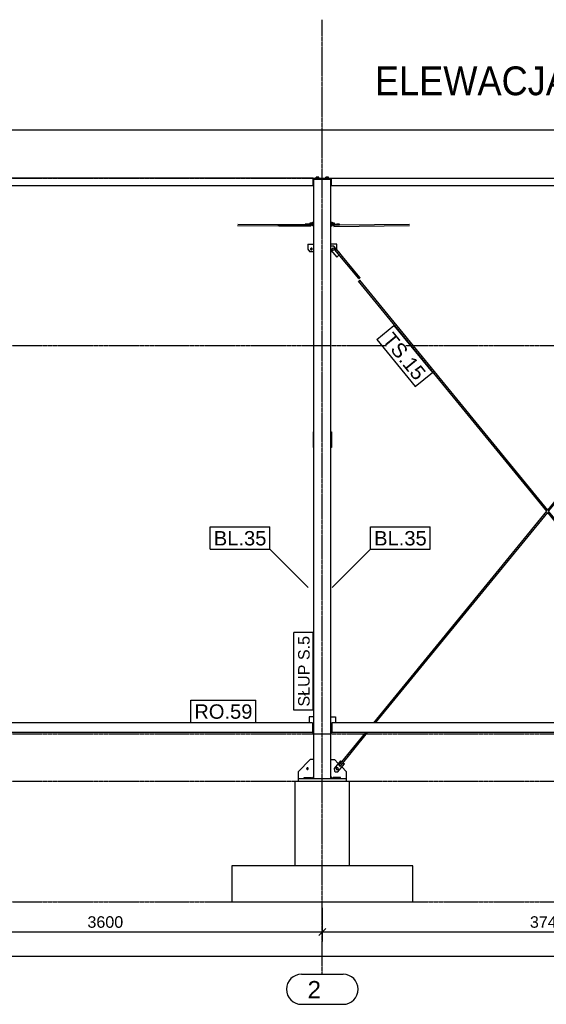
# Model space of a CAD drawing. Header units: millimetres. Extents: x -288865 to 11255, y 102926 to 380857.
# Tile 118 of 142: x -153186 to -148818, y 316529 to 324698. Entities that reach past the tile are written whole.
import ezdxf

# ---------------------------------------------------------------- set-up
doc = ezdxf.new("R2010")
doc.units = ezdxf.units.MM
doc.header["$MEASUREMENT"] = 0
doc.set_wipeout_variables(frame=1)
doc.linetypes.add('DXK_LINE_DOT3', pattern=[5.9187, 2.979, -0.9799, 0.9799, -0.9799])
for name, color, linetype in [('TS_FORMATKA', 7, 'Continuous'), ('TS_INNE_OBIEKTY', 7, 'Continuous'), ('TS_LINIE_WIDOCZNE', 7, 'Continuous'), ('TS_OPISY', 7, 'Continuous'), ('TS_OPISY_LINIE', 7, 'Continuous'), ('TS_OPISY_RAMKA', 7, 'Continuous'), ('TS_WYMIARY', 7, 'Continuous'), ('TS_WYMIARY_TEKST', 7, 'Continuous')]:
    doc.layers.add(name, color=color, linetype=linetype)
doc.styles.add('ARIAL', font='arial.ttf')

# ---------------------------------------------------------------- blocks, each defined once
blk = doc.blocks.new('Bolt-68325230-1624 - 1293')
at = {"layer": 'TS_INNE_OBIEKTY', "color": 1, "linetype": 'Continuous'}
for p, q in [((13836.1, 9167.4), (13836.1, 9175.3)), ((13856.9, 9175.3), (13836.1, 9175.3)), ((13841.3, 9167.4), (13841.3, 9175.3)), ((13851.7, 9167.4), (13851.7, 9175.3)), ((13856.9, 9167.4), (13856.9, 9175.3)), ((13916.1, 9167.4), (13916.1, 9175.3)), ((13936.9, 9175.3), (13916.1, 9175.3)), ((13921.3, 9167.4), (13921.3, 9175.3)), ((13931.7, 9167.4), (13931.7, 9175.3)), ((13936.9, 9167.4), (13936.9, 9175.3))]:
    blk.add_line(p, q, dxfattribs=at)
blk = doc.blocks.new('Part-68325230-1788 - 1293')
at = {"layer": 'TS_LINIE_WIDOCZNE', "color": 1, "linetype": 'Continuous'}
for p, q in [((17546.5, 4647.4), (13966.5, 4647.4)), ((13966.5, 4647.4), (13966.5, 4567.4)), ((17546.5, 4647.4), (17546.5, 4567.4)), ((17546.5, 4567.4), (13966.5, 4567.4))]:
    blk.add_line(p, q, dxfattribs=at)
blk = doc.blocks.new('Part-68325230-1360 - 1293')
at = {"layer": 'TS_LINIE_WIDOCZNE', "color": 1, "linetype": 'Continuous'}
for p, q in [((13799.2, 8793.2), (13784.2, 8792.8)), ((13784.2, 8792.8), (13784.2, 8792)), ((13784.2, 8792), (13816.5, 8792)), ((13784.2, 8784), (13784.2, 8792)), ((13784.2, 8784), (13816.5, 8784)), ((13816.5, 8793.2), (13799.2, 8793.2)), ((13807.1, 8792.8), (13807.5, 8792.9)), ((13807.5, 8792.8), (13807.1, 8792.8)), ((13807.5, 8792.9), (13808.5, 8792.9)), ((13808.5, 8792.7), (13807.5, 8792.8)), ((13808.5, 8792.9), (13810, 8792.9)), ((13810, 8792.7), (13808.5, 8792.7)), ((13810, 8792.9), (13812, 8793)), ((13812, 8792.7), (13810, 8792.7)), ((13812, 8793), (13814.1, 8793)), ((13814.1, 8792.7), (13812, 8792.7)), ((13814.1, 8792.7), (13814.1, 8793)), ((13814.1, 8793), (13816.3, 8793)), ((13816.3, 8792.7), (13814.1, 8792.7)), ((13816.3, 8793), (13816.5, 8793)), ((13816.5, 8792.7), (13816.3, 8792.7))]:
    blk.add_line(p, q, dxfattribs=at)
blk = doc.blocks.new('Part-68325230-1361 - 1293')
at = {"layer": 'TS_LINIE_WIDOCZNE', "color": 1, "linetype": 'Continuous'}
for p, q in [((13973.8, 8793.2), (13956.5, 8793.2)), ((13956.5, 8793), (13956.7, 8793)), ((13956.7, 8792.7), (13956.5, 8792.7)), ((13956.5, 8792), (13988.8, 8792)), ((13956.5, 8784), (13988.8, 8784)), ((13956.7, 8793), (13958.9, 8793)), ((13958.9, 8792.7), (13956.7, 8792.7)), ((13958.9, 8792.7), (13958.9, 8793)), ((13958.9, 8793), (13961, 8793)), ((13961, 8792.7), (13958.9, 8792.7)), ((13961, 8793), (13963, 8792.9)), ((13963, 8792.7), (13961, 8792.7)), ((13963, 8792.9), (13964.5, 8792.9)), ((13964.5, 8792.7), (13963, 8792.7)), ((13964.5, 8792.9), (13965.5, 8792.9)), ((13965.5, 8792.8), (13964.5, 8792.7)), ((13965.5, 8792.9), (13965.9, 8792.8)), ((13965.9, 8792.8), (13965.5, 8792.8)), ((13988.8, 8792.8), (13973.8, 8793.2)), ((13988.8, 8784), (13988.8, 8792.8))]:
    blk.add_line(p, q, dxfattribs=at)
blk = doc.blocks.new('Part-68325230-1389 - 1293')
at = {"layer": 'TS_LINIE_WIDOCZNE', "color": 1, "linetype": 'Continuous'}
for p, q in [((13524.2, 8776.4), (13525.1, 8780.6)), ((13525.1, 8772.1), (13524.2, 8776.4)), ((13525.1, 8780.6), (13527.4, 8782.4)), ((13527.4, 8770.4), (13525.1, 8772.1)), ((13527.4, 8782.4), (13745.1, 8782.4)), ((13527.4, 8770.4), (13789.7, 8770.4)), ((13787, 8778.7), (13786.5, 8776.4)), ((13786.5, 8776.4), (13787.4, 8772.1)), ((13787.4, 8772.1), (13789.7, 8770.4)), ((13789.7, 8770.4), (13791.9, 8772.1)), ((13791.9, 8772.1), (13792.9, 8776.4)), ((13792.9, 8776.4), (13792.4, 8778.6))]:
    blk.add_line(p, q, dxfattribs=at)
blk = doc.blocks.new('Part-68325230-1393 - 1293')
at = {"layer": 'TS_LINIE_WIDOCZNE', "color": 1, "linetype": 'Continuous'}
for p, q in [((13995.9, 8576.1), (13999.1, 8578.8)), ((13999.1, 8578.8), (13995.9, 8576.1)), ((13999.1, 8578.8), (14000.5, 8579.9)), ((13999.1, 8578.8), (13999.1, 8578.8)), ((14198.8, 8341.7), (14000.5, 8579.9)), ((13991.3, 8572.3), (13992.6, 8573.4)), ((14189.6, 8334), (13991.3, 8572.3)), ((13995.9, 8576.1), (13992.6, 8573.4)), ((13992.6, 8573.4), (13995.9, 8576.1)), ((14189.6, 8334), (14191, 8335.2)), ((14194.2, 8337.9), (14191, 8335.2)), ((14197.5, 8340.6), (14194.2, 8337.9)), ((14198.8, 8341.7), (14197.5, 8340.6))]:
    blk.add_line(p, q, dxfattribs=at)
blk = doc.blocks.new('Part-68325230-1404 - 1293')
at = {"layer": 'TS_LINIE_WIDOCZNE', "color": 253, "linetype": 'Continuous'}
for p, q in [((13661.5, 3463.40205), (13661.5, 4163.40205)), ((13661.5, 4163.40205), (14111.5, 4163.40205)), ((14111.5, 3463.40205), (14111.5, 4163.40205))]:
    blk.add_line(p, q, dxfattribs=at)
blk = doc.blocks.new('Part-68325230-1786 - 1293')
at = {"layer": 'TS_LINIE_WIDOCZNE', "color": 1, "linetype": 'Continuous'}
for p, q in [((13816.5, 4697.4), (13776.5, 4697.4)), ((13776.5, 4697.4), (13776.5, 4647.4)), ((13806.5, 4567.4), (13816.5, 4567.4))]:
    blk.add_line(p, q, dxfattribs=at)
blk = doc.blocks.new('Part-68325230-1432 - 1293')
at = {"layer": 'TS_LINIE_WIDOCZNE', "color": 1, "linetype": 'Continuous'}
for p, q in [((13980.8, 8777.3), (13980, 8773.1)), ((13980, 8773.1), (13981, 8768.9)), ((13982.4, 8778.7), (13980.8, 8777.3)), ((13981, 8768.9), (13983.2, 8767.2)), ((13983.2, 8767.2), (14609.6, 8774.7)), ((13983.2, 8767.2), (13985.4, 8769)), ((13985.2, 8777.5), (13983.6, 8778.7)), ((13986.2, 8773.3), (13985.2, 8777.5)), ((13985.4, 8769), (13986.2, 8773.3)), ((14027.9, 8779.7), (14609.3, 8786.7))]:
    blk.add_line(p, q, dxfattribs=at)
blk = doc.blocks.new('Part-68325230-1434 - 1293')
at = {"layer": 'TS_LINIE_WIDOCZNE', "color": 1, "linetype": 'Continuous'}
for p, q in [((13184.1, 8774.7), (13527.2, 8770.4)), ((13184.5, 8786.7), (13527.4, 8782.4)), ((13525.1, 8780.8), (13524.1, 8776.5)), ((13524.1, 8776.5), (13525, 8772.3)), ((13525, 8772.3), (13525.1, 8772.1)), ((13527.4, 8782.4), (13525.1, 8780.8)), ((13525.2, 8772.1), (13527.2, 8770.4)), ((13527.2, 8770.4), (13527.3, 8770.5)), ((13527.4, 8782.4), (13527.5, 8782.4))]:
    blk.add_line(p, q, dxfattribs=at)
blk = doc.blocks.new('Part-68325230-1447 - 1293')
at = {"layer": 'TS_LINIE_WIDOCZNE', "color": 1, "linetype": 'Continuous'}
for p, q in [((13816.5, 4183.40205), (13816.5, 9157.40205)), ((13816.5, 9157.40205), (13956.5, 9157.40205)), ((13956.5, 4183.40205), (13956.5, 9157.40205))]:
    blk.add_line(p, q, dxfattribs=at)
blk = doc.blocks.new('Part-68325230-1452 - 1293')
at = {"layer": 'TS_LINIE_WIDOCZNE', "color": 1, "linetype": 'Continuous'}
for p, q in [((14036.5, 4195.40205), (13976.5, 4195.40205)), ((13976.5, 4195.40205), (13976.5, 4183.40205)), ((14036.5, 4183.40205), (14036.5, 4195.40205))]:
    blk.add_line(p, q, dxfattribs=at)
blk = doc.blocks.new('Bolt-68325230-1597 - 1293')
at = {"layer": 'TS_INNE_OBIEKTY', "color": 1, "linetype": 'Continuous'}
for p, q in [((13804.6, 8800.6), (13805.8, 8800.8)), ((13804.6, 8792.7), (13804.6, 8800.6)), ((13812.9, 8800.5), (13804.6, 8800.6)), ((13812.9, 8792.6), (13804.6, 8792.7)), ((13804.6, 8770.8), (13804.6, 8778.5)), ((13812.9, 8770.7), (13804.6, 8770.8)), ((13805.8, 8800.8), (13815.4, 8800.9)), ((13812.9, 8792.6), (13812.9, 8800.5)), ((13816.5, 8800.5), (13812.9, 8800.5)), ((13816.5, 8792.6), (13812.9, 8792.6)), ((13812.9, 8770.7), (13812.9, 8778.4)), ((13816.5, 8770.7), (13812.9, 8770.7)), ((13815.4, 8800.9), (13816.5, 8800.9))]:
    blk.add_line(p, q, dxfattribs=at)
blk = doc.blocks.new('Part-68325230-1455 - 1293')
at = {"layer": 'TS_LINIE_WIDOCZNE', "color": 1, "linetype": 'Continuous'}
for p, q in [((13736.5, 4195.40205), (13796.5, 4195.40205)), ((13736.5, 4183.40205), (13736.5, 4195.40205)), ((13796.5, 4195.40205), (13796.5, 4183.40205))]:
    blk.add_line(p, q, dxfattribs=at)
blk = doc.blocks.new('Part-68325230-1456 - 1293')
at = {"layer": 'TS_LINIE_WIDOCZNE', "color": 1, "linetype": 'Continuous'}
for p, q in [((13816.5, 9163.40205), (13956.5, 9163.40205)), ((13816.5, 9157.40205), (13816.5, 9163.40205)), ((13956.5, 9163.40205), (13956.5, 9157.40205))]:
    blk.add_line(p, q, dxfattribs=at)
blk = doc.blocks.new('Part-68325230-1545 - 1293')
at = {"layer": 'TS_LINIE_WIDOCZNE', "color": 1, "linetype": 'Continuous'}
for p, q in [((10291.5, 9163.40205), (10291.5, 9167.40205)), ((13811.5, 9167.40205), (10291.5, 9167.40205)), ((10356.5, 9163.40205), (10361.5, 9163.40205)), ((10361.5, 9107.40205), (10361.5, 9167.40205)), ((13811.5, 9107.40205), (13811.5, 9167.40205)), ((13811.5, 9167.40205), (17551.5, 9167.40205)), ((13811.5, 9163.40205), (13961.5, 9163.40205)), ((13961.5, 9107.40205), (13961.5, 9167.40205)), ((17551.5, 9167.40205), (17691.5, 9167.40205)), ((17551.5, 9107.40205), (17551.5, 9167.40205)), ((17551.5, 9163.40205), (17691.5, 9163.40205)), ((17691.5, 9163.40205), (17691.5, 9167.40205)), ((10356.5, 9107.40205), (13816.5, 9107.40205)), ((13956.5, 9107.40205), (17556.5, 9107.40205))]:
    blk.add_line(p, q, dxfattribs=at)
blk = doc.blocks.new('Part-68325230-1465 - 1293')
at = {"layer": 'TS_LINIE_WIDOCZNE', "color": 1, "linetype": 'Continuous'}
for p, q in [((14086.5, 4183.40205), (13686.5, 4183.40205)), ((13686.5, 4183.40205), (13686.5, 4163.40205)), ((14086.5, 4163.40205), (14086.5, 4183.40205))]:
    blk.add_line(p, q, dxfattribs=at)
blk = doc.blocks.new('Part-68325230-1473 - 1293')
at = {"layer": 'TS_LINIE_WIDOCZNE', "color": 1, "linetype": 'Continuous'}
for p, q in [((13956.5, 8601.4), (13960, 8604.3)), ((13981.1, 8602.7), (13960, 8604.3)), ((14036.3, 8538), (13981.1, 8602.7)), ((13981.1, 8602.7), (13981.1, 8602.7)), ((13956.5, 8569.9), (14005.9, 8512)), ((14005.9, 8512), (14026.6, 8529.8)), ((14035.8, 8537.5), (14036.3, 8538)), ((14036.3, 8538), (14036.3, 8538))]:
    blk.add_line(p, q, dxfattribs=at)
blk = doc.blocks.new('Part-68325230-1474 - 1293')
at = {"layer": 'TS_LINIE_WIDOCZNE', "color": 1, "linetype": 'Continuous'}
for p, q in [((14006.5, 8618.4), (13956.5, 8618.4)), ((14004.3, 8575.5), (14006.5, 8578.4)), ((14006.5, 8578.4), (14006.5, 8618.4)), ((13956.5, 8558.4), (13966.3, 8558.4))]:
    blk.add_line(p, q, dxfattribs=at)
blk = doc.blocks.new('Part-68325230-1476 - 1293')
at = {"layer": 'TS_LINIE_WIDOCZNE', "color": 1, "linetype": 'Continuous'}
for p, q in [((13956.5, 4343.4), (13986.5, 4343.4)), ((13986.5, 4343.4), (14019.2, 4310.7)), ((14047.6, 4282.3), (14086.5, 4243.4)), ((13976.5, 4183.4), (13956.5, 4203.4)), ((14086.5, 4183.4), (14086.5, 4243.4))]:
    blk.add_line(p, q, dxfattribs=at)
blk = doc.blocks.new('Part-68325230-1477 - 1293')
at = {"layer": 'TS_LINIE_WIDOCZNE', "color": 1, "linetype": 'Continuous'}
for p, q in [((14038.5, 4334.4), (13984.8, 4268.5)), ((14038.5, 4334.4), (14049.4, 4325.5)), ((13984.8, 4268.5), (13986.9, 4247.4)), ((13984.8, 4268.5), (13984.8, 4268.5)), ((14015.8, 4243.2), (14069.5, 4309.1)), ((14058.7, 4317.9), (14069.5, 4309.1)), ((13986.9, 4247.4), (13994.7, 4241.1)), ((13994.7, 4241.1), (14015.8, 4243.2))]:
    blk.add_line(p, q, dxfattribs=at)
blk = doc.blocks.new('Part-68325230-1478 - 1293')
at = {"layer": 'TS_LINIE_WIDOCZNE', "color": 1, "linetype": 'Continuous'}
for p, q in [((15756.3, 6413), (17315.8, 8320.3)), ((15764, 6403.5), (17325.1, 8312.7)), ((17315.8, 8320.3), (17317.1, 8319.2)), ((17317.1, 8319.2), (17320.4, 8316.5)), ((17317.1, 8319.2), (17320.4, 8316.5)), ((17320.4, 8316.5), (17323.7, 8313.8)), ((17320.4, 8316.5), (17323.7, 8313.8)), ((17323.7, 8313.8), (17325.1, 8312.7)), ((14312.6, 4647.4), (15748.5, 6403.5)), ((14328.1, 4647.4), (15756.3, 6394.1)), ((14024.1, 4294.5), (14247.2, 4567.4)), ((14033.3, 4286.9), (14262.7, 4567.4)), ((14025.4, 4293.4), (14024.1, 4294.5)), ((14028.7, 4290.7), (14025.4, 4293.4)), ((14032, 4288.1), (14028.7, 4290.7)), ((14033.3, 4286.9), (14032, 4288.1))]:
    blk.add_line(p, q, dxfattribs=at)
blk = doc.blocks.new('Part-68325230-1479 - 1293')
at = {"layer": 'TS_LINIE_WIDOCZNE', "color": 1, "linetype": 'Continuous'}
for p, q in [((14187.4, 8312.2), (14188.8, 8313.3)), ((15748.5, 6403.5), (14187.4, 8312.2)), ((14192, 8316), (14188.8, 8313.3)), ((14188.8, 8313.3), (14192.1, 8316)), ((14195.3, 8318.7), (14192, 8316)), ((14192.1, 8316), (14195.4, 8318.7)), ((14195.3, 8318.7), (14195.3, 8318.7)), ((14195.4, 8318.7), (14196.7, 8319.8)), ((15756.3, 6413), (14196.7, 8319.8)), ((17184.8, 4647.4), (15756.3, 6394.1)), ((17200.3, 4647.4), (15764, 6403.5)), ((17479.7, 4286.9), (17250.3, 4567.4)), ((17488.9, 4294.5), (17265.8, 4567.4)), ((17479.7, 4286.9), (17481, 4288.1)), ((17484.3, 4290.7), (17481, 4288.1)), ((17487.6, 4293.4), (17484.3, 4290.7)), ((17488.9, 4294.5), (17487.6, 4293.4))]:
    blk.add_line(p, q, dxfattribs=at)
blk = doc.blocks.new('Part-68325230-1484 - 1293')
at = {"layer": 'TS_LINIE_WIDOCZNE', "color": 1, "linetype": 'Continuous'}
for p, q in [((13816.5, 7061.4), (13811.5, 7061.4)), ((13811.5, 7061.4), (13811.5, 6931.4)), ((13811.5, 6931.4), (13816.5, 6931.4))]:
    blk.add_line(p, q, dxfattribs=at)
blk = doc.blocks.new('Part-68325230-1485 - 1293')
at = {"layer": 'TS_LINIE_WIDOCZNE', "color": 1, "linetype": 'Continuous'}
for p, q in [((13956.5, 7061.4), (13961.5, 7061.4)), ((13961.5, 7061.4), (13961.5, 6931.4)), ((13961.5, 6931.4), (13956.5, 6931.4))]:
    blk.add_line(p, q, dxfattribs=at)
blk = doc.blocks.new('Part-68325230-1488 - 1293')
at = {"layer": 'TS_LINIE_WIDOCZNE', "color": 1, "linetype": 'Continuous'}
for p, q in [((13766.5, 8618.4), (13766.5, 8618.4)), ((13766.5, 8618.4), (13766.5, 8578.4)), ((13766.5, 8618.4), (13816.5, 8618.4)), ((13766.5, 8578.4), (13766.5, 8578.4)), ((13766.5, 8578.4), (13781.5, 8558.4)), ((13789.5, 8578.7), (13789.5, 8578.7)), ((13796.5, 8585.7), (13796.5, 8585.7)), ((13803.5, 8578.7), (13803.5, 8578.7)), ((13781.5, 8558.4), (13781.5, 8558.4)), ((13781.5, 8558.4), (13816.5, 8558.4)), ((13796.5, 8571.7), (13796.5, 8571.7))]:
    blk.add_line(p, q, dxfattribs=at)
for start, end in [(162.00076, 342.00076), (342.00076, 162.00076)]:
    blk.add_arc((13796.5, 8578.7), 7, start, end, dxfattribs=at)
blk = doc.blocks.new('Part-68325230-1496 - 1293')
at = {"layer": 'TS_LINIE_WIDOCZNE', "color": 1, "linetype": 'Continuous'}
for p, q in [((13786.5, 4343.4), (13686.5, 4243.4)), ((13816.5, 4343.4), (13786.5, 4343.4)), ((13686.5, 4243.4), (13686.5, 4183.4)), ((13796.5, 4183.4), (13816.5, 4203.4))]:
    blk.add_line(p, q, dxfattribs=at)
for start, end in [(162, 342), (342, 162)]:
    blk.add_arc((13763.5, 4268.3), 7, start, end, dxfattribs=at)
blk = doc.blocks.new('Part-68325230-1500 - 1293')
at = {"layer": 'TS_LINIE_WIDOCZNE', "color": 1, "linetype": 'Continuous'}
for p, q in [((13766.6, 8785.9), (13745.1, 8785.2)), ((13745.1, 8785.2), (13784.2, 8784.7)), ((13745.1, 8785.2), (13745.1, 8779.2)), ((13745.1, 8779.2), (13816.5, 8778.3)), ((13784.2, 8785.7), (13766.6, 8785.9))]:
    blk.add_line(p, q, dxfattribs=at)
blk = doc.blocks.new('Part-68325230-1501 - 1293')
at = {"layer": 'TS_LINIE_WIDOCZNE', "color": 1, "linetype": 'Continuous'}
for p, q in [((13956.5, 8778.3), (14027.9, 8779.2)), ((13988.8, 8785.7), (14006.4, 8785.9)), ((13988.8, 8784.7), (14027.9, 8785.2)), ((14027.9, 8785.2), (14006.4, 8785.9)), ((14027.9, 8779.2), (14027.9, 8785.2))]:
    blk.add_line(p, q, dxfattribs=at)
blk = doc.blocks.new('Bolt-68325230-1576 - 1293')
at = {"layer": 'TS_INNE_OBIEKTY', "color": 1, "linetype": 'Continuous'}
for p, q in [((13966.9, 8574.3), (13968.2, 8584.7)), ((13968.2, 8584.7), (13977.7, 8588.7)), ((13977.7, 8588.7), (13986.1, 8582.5)), ((13986.1, 8582.5), (13984.8, 8572.2)), ((13975.3, 8568.1), (13966.9, 8574.3)), ((13984.8, 8572.2), (13975.3, 8568.1))]:
    blk.add_line(p, q, dxfattribs=at)
blk = doc.blocks.new('Bolt-68325230-1578 - 1293')
at = {"layer": 'TS_INNE_OBIEKTY', "color": 1, "linetype": 'Continuous'}
for p, q in [((14005.8, 4278), (13999.2, 4269.9)), ((13999.2, 4269.9), (14002.9, 4260.2)), ((14002.9, 4260.2), (14013.2, 4258.6)), ((14016, 4276.3), (14005.8, 4278)), ((14013.2, 4258.6), (14019.7, 4266.6)), ((14019.7, 4266.6), (14016, 4276.3))]:
    blk.add_line(p, q, dxfattribs=at)
blk = doc.blocks.new('Bolt-68325230-1592 - 1293')
at = {"layer": 'TS_INNE_OBIEKTY', "color": 1, "linetype": 'Continuous'}
for start, end in [(144.86569, 324.86569), (144.86569, 324.86569), (324.86569, 144.86569), (324.86569, 144.86569)]:
    blk.add_arc((13796.5, 8578.4), 7, start, end, dxfattribs=at)
blk = doc.blocks.new('Bolt-68325230-1596 - 1293')
at = {"layer": 'TS_INNE_OBIEKTY', "color": 1, "linetype": 'Continuous'}
for start, end in [(39.10871, 219.10871), (39.10871, 219.10871), (219.10871, 39.10871), (219.10871, 39.10871)]:
    blk.add_arc((13763.5, 4268.3), 7, start, end, dxfattribs=at)
blk = doc.blocks.new('Bolt-68325230-1598 - 1293')
at = {"layer": 'TS_INNE_OBIEKTY', "color": 1, "linetype": 'Continuous'}
for p, q in [((13956.5, 8800.9), (13957.6, 8800.9)), ((13960.1, 8800.5), (13956.5, 8800.5)), ((13956.5, 8792.6), (13960.1, 8792.6)), ((13956.5, 8770.7), (13960.1, 8770.7)), ((13957.6, 8800.9), (13967.2, 8800.8)), ((13968.4, 8800.6), (13960.1, 8800.5)), ((13960.1, 8792.6), (13960.1, 8800.5)), ((13960.1, 8792.6), (13968.4, 8792.7)), ((13960.1, 8770.7), (13960.1, 8778.4)), ((13960.1, 8770.7), (13968.4, 8770.8)), ((13967.2, 8800.8), (13968.4, 8800.6)), ((13968.4, 8792.7), (13968.4, 8800.6)), ((13968.4, 8770.8), (13968.4, 8778.5))]:
    blk.add_line(p, q, dxfattribs=at)
blk = doc.blocks.new('GridLine-68325230-1806 - 1293')
at = {"layer": 'TS_INNE_OBIEKTY', "color": 4, "linetype": 'DXK_LINE_DOT3'}
blk.add_line((650, 4163.4), (19200.8, 4163.4), dxfattribs=at)
blk = doc.blocks.new('GridLine-68325230-1808 - 1293')
at = {"layer": 'TS_INNE_OBIEKTY', "color": 4, "linetype": 'DXK_LINE_DOT3'}
blk.add_line((650, 7778.4), (19200.8, 7778.4), dxfattribs=at)
blk = doc.blocks.new('Part-68325230-1779 - 1293')
at = {"layer": 'TS_LINIE_WIDOCZNE', "color": 1, "linetype": 'Continuous'}
for p, q in [((13956.5, 4697.4), (13996.5, 4697.4)), ((13996.5, 4697.4), (13996.5, 4647.4)), ((13956.5, 4567.4), (13966.5, 4567.4))]:
    blk.add_line(p, q, dxfattribs=at)
blk = doc.blocks.new('Part-68325230-1787 - 1293')
at = {"layer": 'TS_LINIE_WIDOCZNE', "color": 1, "linetype": 'Continuous'}
for p, q in [((13806.5, 4647.4), (10366.5, 4647.4)), ((10366.5, 4647.4), (10366.5, 4567.4)), ((13806.5, 4647.4), (13806.5, 4567.4)), ((13806.5, 4567.4), (10366.5, 4567.4))]:
    blk.add_line(p, q, dxfattribs=at)
blk = doc.blocks.new('GridLine-68325230-1801 - 1293')
at = {"layer": 'TS_INNE_OBIEKTY', "color": 4, "linetype": 'DXK_LINE_DOT3'}
blk.add_line((13886.5, 2563.4), (13886.5, 10481.7), dxfattribs=at)
at = {"layer": 'TS_INNE_OBIEKTY', "color": 4, "linetype": 'Continuous'}
for p, q in [((13714.3, 2563.4), (14058.7, 2563.4)), ((13714.3, 2313.4), (14058.7, 2313.4))]:
    blk.add_line(p, q, dxfattribs=at)
for centre, start, end in [((13714.3, 2438.4), 90, 270), ((14058.7, 2438.4), 270, 90)]:
    blk.add_arc(centre, 125, start, end, dxfattribs=at)
at = {"layer": 'TS_INNE_OBIEKTY', "color": 2, "linetype": 'Continuous', "style": 'ARIAL'}
blk.add_text('2', height=143.3, dxfattribs=at).set_placement((13764.3, 2363.4))
blk = doc.blocks.new('GridLine-68325230-1805 - 1293')
at = {"layer": 'TS_INNE_OBIEKTY', "color": 4, "linetype": 'DXK_LINE_DOT3'}
blk.add_line((650, 3163.4), (19200.8, 3163.4), dxfattribs=at)
blk = doc.blocks.new('GridLine-68325230-1807 - 1293')
at = {"layer": 'TS_INNE_OBIEKTY', "color": 4, "linetype": 'DXK_LINE_DOT3'}
blk.add_line((650, 4557.4), (19200.8, 4557.4), dxfattribs=at)
blk = doc.blocks.new('GridLine-68325230-1809 - 1293')
at = {"layer": 'TS_INNE_OBIEKTY', "color": 4, "linetype": 'DXK_LINE_DOT3'}
blk.add_line((650, 9167.4), (19200.8, 9167.4), dxfattribs=at)
blk = doc.blocks.new('StraightDimension-68325230-5000 - 1293')
at = {"layer": 'TS_WYMIARY', "color": 174, "linetype": 'Continuous'}
for p, q in [((10286.5, 3113.4), (10286.5, 2833.4)), ((13886.5, 3113.4), (13886.5, 2833.4)), ((10316.5, 2943.4), (10256.5, 2883.4)), ((13856.5, 2883.4), (13916.5, 2943.4)), ((10286.5, 2913.4), (13886.5, 2913.4))]:
    blk.add_line(p, q, dxfattribs=at)
at = {"color": 0}
blk.add_wipeout([(12254.7, 2928.4), (12254.7, 3068.4), (11918.3, 3068.4), (11918.3, 2928.4)], dxfattribs=at).dxf.layer = 'TS_WYMIARY'
at = {"layer": 'TS_WYMIARY_TEKST', "color": 96, "style": 'ARIAL'}
blk.add_text('3600', height=95.51, dxfattribs=at).set_placement((11938.3, 2948.4))
blk = doc.blocks.new('StraightDimension-68325230-4995 - 1293')
at = {"layer": 'TS_WYMIARY', "color": 174, "linetype": 'Continuous'}
blk.add_line((2256.5, 2713.4), (17626.5, 2713.4), dxfattribs=at)
blk = doc.blocks.new('StraightDimension-68325230-5001 - 1293')
at = {"layer": 'TS_WYMIARY', "color": 174, "linetype": 'Continuous'}
for p, q in [((13886.5, 3113.4), (13886.5, 2833.4)), ((17626.5, 3113.4), (17626.5, 2833.4)), ((13916.5, 2943.4), (13856.5, 2883.4)), ((17596.5, 2883.4), (17656.5, 2943.4)), ((13886.5, 2913.4), (17626.5, 2913.4))]:
    blk.add_line(p, q, dxfattribs=at)
at = {"color": 0}
blk.add_wipeout([(15924.7, 2928.4), (15924.7, 3068.4), (15588.3, 3068.4), (15588.3, 2928.4)], dxfattribs=at).dxf.layer = 'TS_WYMIARY'
at = {"layer": 'TS_WYMIARY_TEKST', "color": 96, "style": 'ARIAL'}
blk.add_text('3740', height=95.51, dxfattribs=at).set_placement((15608.3, 2948.4))
blk = doc.blocks.new('StraightDimension-68325230-5002 - 1293')
at = {"layer": 'TS_WYMIARY', "color": 174, "linetype": 'Continuous'}
blk.add_line((2186.5, 9567.4), (17696.5, 9567.4), dxfattribs=at)
blk = doc.blocks.new('Mark-68325230-5373 - 1293')
blk.add_wipeout([(13306.5, 4682.4), (13306.5, 4807.4), (12824.9, 4807.4), (12824.9, 4682.4)]).dxf.layer = 'TS_OPISY_LINIE'
blk.add_wipeout([(13306.5, 4682.4), (13306.5, 4807.4), (12824.9, 4807.4), (12824.9, 4682.4)]).dxf.layer = 'TS_OPISY_LINIE'
at = {"layer": 'TS_OPISY_RAMKA', "linetype": 'Continuous'}
for p, q in [((12794.9, 4837.4), (13336.5, 4837.4)), ((12794.9, 4652.4), (12794.9, 4837.4)), ((13336.5, 4652.4), (13336.5, 4837.4)), ((12794.9, 4652.4), (13336.5, 4652.4))]:
    blk.add_line(p, q, dxfattribs=at)
at = {"layer": 'TS_OPISY', "style": 'ARIAL'}
blk.add_text('RO.59', height=119.38, dxfattribs=at).set_placement((12824.9, 4682.4))
blk = doc.blocks.new('Mark-68325230-5367 - 1293')
blk.add_wipeout([(14751.9, 6120.3), (14751.9, 6245.3), (14316.6, 6245.3), (14316.6, 6120.3)]).dxf.layer = 'TS_OPISY_LINIE'
blk.add_wipeout([(14751.9, 6120.3), (14751.9, 6245.3), (14316.6, 6245.3), (14316.6, 6120.3)]).dxf.layer = 'TS_OPISY_LINIE'
at = {"layer": 'TS_OPISY_LINIE', "linetype": 'Continuous'}
blk.add_line((13968.4, 5772.1), (14286.6, 6090.3), dxfattribs=at)
at = {"layer": 'TS_OPISY_RAMKA', "linetype": 'Continuous'}
for p, q in [((14286.6, 6275.3), (14781.9, 6275.3)), ((14286.6, 6090.3), (14286.6, 6275.3)), ((14781.9, 6090.3), (14781.9, 6275.3)), ((14286.6, 6090.3), (14781.9, 6090.3))]:
    blk.add_line(p, q, dxfattribs=at)
at = {"layer": 'TS_OPISY', "style": 'ARIAL'}
blk.add_text('BL.35', height=119.38, dxfattribs=at).set_placement((14316.6, 6120.3))
blk = doc.blocks.new('Mark-68325230-5365 - 1293')
blk.add_wipeout([(14661.5, 7479.9), (14758.3, 7559), (14476.9, 7903), (14380.1, 7823.9)]).dxf.layer = 'TS_OPISY_LINIE'
blk.add_wipeout([(14661.5, 7479.9), (14758.3, 7559), (14476.9, 7903), (14380.1, 7823.9)]).dxf.layer = 'TS_OPISY_LINIE'
at = {"layer": 'TS_OPISY_RAMKA', "linetype": 'Continuous'}
for p, q in [((14337.9, 7828.1), (14481.1, 7945.3)), ((14481.1, 7945.3), (14800.5, 7554.8)), ((14337.9, 7828.1), (14657.3, 7437.6)), ((14657.3, 7437.6), (14800.5, 7554.8))]:
    blk.add_line(p, q, dxfattribs=at)
at = {"layer": 'TS_OPISY', "style": 'ARIAL'}
blk.add_text('TS.15', height=119.38, rotation=-50.71822, dxfattribs=at).set_placement((14380.1, 7823.9))
blk = doc.blocks.new('Mark-68325230-5362 - 1293')
blk.add_wipeout([(13781.5, 5368.6), (13681.5, 5368.6), (13681.5, 4783.4), (13781.5, 4783.4)]).dxf.layer = 'TS_OPISY_LINIE'
blk.add_wipeout([(13781.5, 5368.6), (13681.5, 5368.6), (13681.5, 4783.4), (13781.5, 4783.4)]).dxf.layer = 'TS_OPISY_LINIE'
at = {"layer": 'TS_OPISY_RAMKA', "linetype": 'Continuous'}
for p, q in [((13651.5, 4753.4), (13651.5, 5398.6)), ((13811.5, 5398.6), (13651.5, 5398.6)), ((13811.5, 4753.4), (13811.5, 5398.6)), ((13811.5, 4753.4), (13651.5, 4753.4))]:
    blk.add_line(p, q, dxfattribs=at)
at = {"layer": 'TS_OPISY', "style": 'ARIAL'}
blk.add_text('SŁUP S.5', height=95.51, rotation=90.00021, dxfattribs=at).set_placement((13781.5, 4783.4))
blk = doc.blocks.new('Mark-68325230-5368 - 1293')
blk.add_wipeout([(13422.2, 6120.3), (13422.2, 6245.3), (12986.9, 6245.3), (12986.9, 6120.3)]).dxf.layer = 'TS_OPISY_LINIE'
blk.add_wipeout([(13422.2, 6120.3), (13422.2, 6245.3), (12986.9, 6245.3), (12986.9, 6120.3)]).dxf.layer = 'TS_OPISY_LINIE'
at = {"layer": 'TS_OPISY_LINIE', "linetype": 'Continuous'}
blk.add_line((13770.4, 5772.1), (13452.2, 6090.3), dxfattribs=at)
at = {"layer": 'TS_OPISY_RAMKA', "linetype": 'Continuous'}
for p, q in [((12956.9, 6275.3), (13452.2, 6275.3)), ((12956.9, 6090.3), (12956.9, 6275.3)), ((13452.2, 6090.3), (13452.2, 6275.3)), ((12956.9, 6090.3), (13452.2, 6090.3))]:
    blk.add_line(p, q, dxfattribs=at)
at = {"layer": 'TS_OPISY', "style": 'ARIAL'}
blk.add_text('BL.35', height=119.38, dxfattribs=at).set_placement((12986.9, 6120.3))

msp = doc.modelspace()

# ---------------------------------------------------------------- linework, layer by layer
at = {"layer": 'TS_INNE_OBIEKTY', "color": 253, "linetype": 'Continuous'}
for p, q in [((-149926.4, 317679.3), (-151426.4, 317679.3)), ((-151426.4, 317679.3), (-151426.4, 317379.3)), ((-149926.4, 317379.3), (-149926.4, 317679.3)), ((-151426.4, 317379.3), (-149926.4, 317379.3))]:
    msp.add_line(p, q, dxfattribs=at)

# ---------------------------------------------------------------- block references
for name in ['GridLine-68325230-1801 - 1293', 'GridLine-68325230-1809 - 1293', 'Part-68325230-1545 - 1293', 'Bolt-68325230-1624 - 1293', 'Part-68325230-1456 - 1293', 'Part-68325230-1447 - 1293', 'Part-68325230-1434 - 1293', 'Part-68325230-1389 - 1293', 'Part-68325230-1500 - 1293', 'Part-68325230-1360 - 1293', 'Bolt-68325230-1597 - 1293', 'Bolt-68325230-1598 - 1293', 'Part-68325230-1361 - 1293', 'Part-68325230-1501 - 1293', 'Part-68325230-1432 - 1293', 'Part-68325230-1488 - 1293', 'Part-68325230-1474 - 1293', 'Part-68325230-1473 - 1293', 'Bolt-68325230-1592 - 1293', 'Bolt-68325230-1576 - 1293', 'Part-68325230-1393 - 1293', 'Part-68325230-1478 - 1293', 'Part-68325230-1479 - 1293', 'GridLine-68325230-1808 - 1293', 'Part-68325230-1484 - 1293', 'Part-68325230-1485 - 1293', 'GridLine-68325230-1807 - 1293', 'Part-68325230-1786 - 1293', 'Part-68325230-1779 - 1293', 'Part-68325230-1787 - 1293', 'Part-68325230-1788 - 1293', 'GridLine-68325230-1806 - 1293', 'Part-68325230-1496 - 1293', 'Bolt-68325230-1596 - 1293', 'Part-68325230-1476 - 1293', 'Part-68325230-1477 - 1293', 'Bolt-68325230-1578 - 1293', 'Part-68325230-1455 - 1293', 'Part-68325230-1452 - 1293', 'Part-68325230-1404 - 1293', 'Part-68325230-1465 - 1293', 'GridLine-68325230-1805 - 1293']:
    msp.add_blockref(name, (-164562.9, 314215.8))

# ---------------------------------------------------------------- texts
at = {"layer": 'TS_FORMATKA', "color": 1, "style": 'ARIAL', "width": 0.9}
msp.add_text('ELEWACJA W OSI F', height=238.77, dxfattribs=at).set_placement((-150240.1, 324071.1))

# ---------------------------------------------------------------- next in the draw order: block references
for name in ['StraightDimension-68325230-5002 - 1293', 'Mark-68325230-5365 - 1293', 'Mark-68325230-5368 - 1293', 'Mark-68325230-5367 - 1293', 'Mark-68325230-5362 - 1293', 'Mark-68325230-5373 - 1293', 'StraightDimension-68325230-5000 - 1293']:
    msp.add_blockref(name, (-164562.9, 314215.8))

# ---------------------------------------------------------------- next in the draw order: block references
msp.add_blockref('StraightDimension-68325230-4995 - 1293', (-164562.9, 314215.8))

# ---------------------------------------------------------------- next in the draw order: block references
msp.add_blockref('StraightDimension-68325230-5001 - 1293', (-164562.9, 314215.8))

doc.saveas('drawing.dxf')
